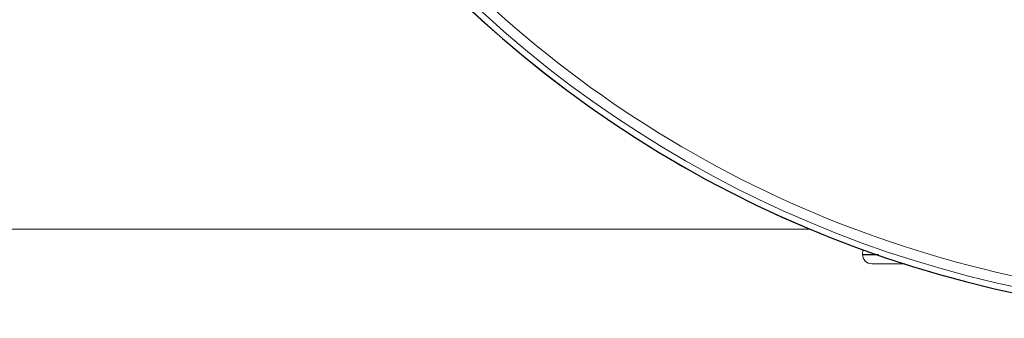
# Paper-space layout '_Top' of a CAD drawing. Header units: millimetres. Extents: x -1506 to 1507, y -605 to 634.
# Tile 8 of 13: x 630 to 843, y -354 to -289. Entities that reach past the tile are written whole.
import ezdxf

# ---------------------------------------------------------------- set-up
doc = ezdxf.new("R2010")
doc.units = ezdxf.units.MM

psp = doc.layouts.new('_Top')

# ---------------------------------------------------------------- linework, layer by layer
at = {"color": 144, "linetype": 'Continuous', "lineweight": 18}
for p, q in [((-799.84, -335), (801.34, -335)), ((812.72, -339.44), (812.7, -340.47))]:
    psp.add_line(p, q, dxfattribs=at)
for centre, radius, start in [((897.66, -105), 249.35, 180), ((897.66, -105), 247.96, 180), ((897.66, -105), 245.75, 225.7869), ((814.7, -340.5), 2, 179)]:
    psp.add_arc(centre, radius, start, 270, dxfattribs=at)
at = {"color": 7, "linetype": 'Continuous', "lineweight": 25}
psp.add_arc((897.66, -105), 249.3, 180, 270, dxfattribs=at)
psp.add_open_spline([(812.7, -340.47), (812.71, -340.47), (812.71, -340.47), (813.13, -340.47), (814.08, -340.47), (815.49, -340.47), (816.13, -340.47)], degree=3, knots=[0, 0, 0, 0, 0.25268, 0.505182, 0.775189, 1, 1, 1, 1], dxfattribs=at)
at = {"color": 144, "linetype": 'Continuous', "lineweight": 18}
psp.add_open_spline([(821.94, -342.5), (821.56, -342.5), (820.04, -342.5), (818.09, -342.5), (816.16, -342.5), (815.11, -342.5), (814.71, -342.5), (814.71, -342.5), (814.7, -342.5)], degree=3, knots=[0, 0, 0, 0, 0.053896, 0.215043, 0.414065, 0.616615, 0.807999, 1, 1, 1, 1], dxfattribs=at)

doc.saveas('drawing.dxf')
